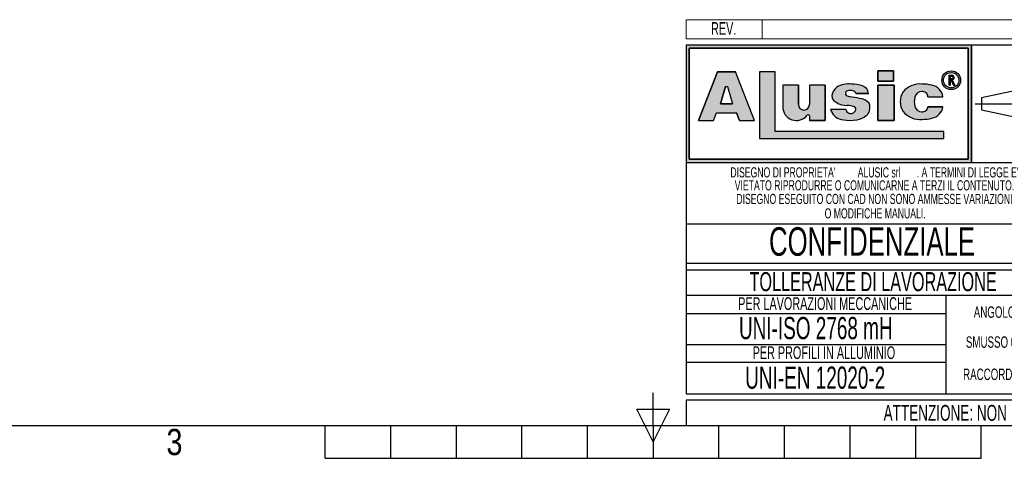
# Model space of a CAD drawing. Header units: millimetres. Extents: x 0 to 420, y 0 to 297.
# Tile 2 of 27: x 110 to 265, y 0 to 69. Entities that reach past the tile are written whole.
import ezdxf
from ezdxf.enums import TextEntityAlignment as Align

# ---------------------------------------------------------------- set-up
doc = ezdxf.new("R2010")
doc.units = ezdxf.units.MM
doc.linetypes.add('CENTERX2', pattern=[20.319999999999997, 12.7, -2.54, 2.54, -2.54])
doc.layers.add('CARTIGLIO', color=140, linetype='Continuous')
doc.styles.add('SLDTEXTSTYLE0', font='TXT', dxfattribs={"width": 0.6382978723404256})
doc.styles.add('SLDTEXTSTYLE1', font='TXT', dxfattribs={"width": 0.675})
doc.styles.add('SLDTEXTSTYLE2', font='TXT', dxfattribs={"width": 0.8214676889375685})

# ---------------------------------------------------------------- blocks, each defined once
blk = doc.blocks.new('SW_NOTE_0_3')
at = {"layer": 'CARTIGLIO', "color": 0, "insert": (2.34042553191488, 2.578135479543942), "char_height": 2, "attachment_point": 2, "style": 'SLDTEXTSTYLE0'}
blk.add_mtext('REV.', dxfattribs=at)
blk = doc.blocks.new('SW_NOTE_0_4')
at = {"layer": 'CARTIGLIO', "color": 0, "insert": (14.05585106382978, 4.511737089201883), "char_height": 3.5, "attachment_point": 2, "style": 'SLDTEXTSTYLE0'}
blk.add_mtext('UNI-EN 12020-2', dxfattribs=at)
blk = doc.blocks.new('SW_NOTE_0_5')
at = {"layer": 'CARTIGLIO', "color": 0, "insert": (13.85638297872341, 2.578135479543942), "char_height": 2, "attachment_point": 2, "style": 'SLDTEXTSTYLE0'}
blk.add_mtext('PER PROFILI IN ALLUMINIO', dxfattribs=at)
blk = doc.blocks.new('SW_NOTE_0_6')
at = {"layer": 'CARTIGLIO', "color": 0, "insert": (15.68484042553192, 4.511737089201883), "char_height": 3.5, "attachment_point": 2, "style": 'SLDTEXTSTYLE0'}
blk.add_mtext('UNI-ISO 2768 mH', dxfattribs=at)
blk = doc.blocks.new('SW_NOTE_0_7')
at = {"layer": 'CARTIGLIO', "color": 0, "insert": (18.30319148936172, 2.578135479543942), "char_height": 2, "attachment_point": 2, "style": 'SLDTEXTSTYLE0'}
blk.add_mtext('PER LAVORAZIONI MECCANICHE', dxfattribs=at)
blk = doc.blocks.new('SW_NOTE_0_8')
at = {"layer": 'CARTIGLIO', "color": 0, "insert": (8.569148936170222, 2.320321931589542), "char_height": 1.8, "attachment_point": 2, "style": 'SLDTEXTSTYLE0'}
blk.add_mtext('RACCORDO R 0.5', dxfattribs=at)
blk = doc.blocks.new('SW_NOTE_0_9')
at = {"layer": 'CARTIGLIO', "color": 0, "char_height": 1.6, "attachment_point": 2, "style": 'SLDTEXTSTYLE0'}
for s, insert in [("DISEGNO DI PROPRIETA'", (10.27659574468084, 2.062508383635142)), ('ALUSIC srl', (25.45120500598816, 2.062508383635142)), (". A TERMINI DI LEGGE E'", (39.41078027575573, 2.062508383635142))]:
    blk.add_mtext(s, dxfattribs=dict(at, insert=insert))
blk = doc.blocks.new('SW_NOTE_0_10')
at = {"layer": 'CARTIGLIO', "color": 0, "insert": (10.40425531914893, 2.062508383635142), "char_height": 1.6, "attachment_point": 2, "style": 'SLDTEXTSTYLE0'}
blk.add_mtext('O MODIFICHE MANUALI.', dxfattribs=at)
blk = doc.blocks.new('SW_NOTE_0_11')
at = {"layer": 'CARTIGLIO', "color": 0, "insert": (7.587765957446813, 2.320321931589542), "char_height": 1.8, "attachment_point": 2, "style": 'SLDTEXTSTYLE0'}
blk.add_mtext('SMUSSO 0.5x45°', dxfattribs=at)
blk = doc.blocks.new('SW_NOTE_0_12')
at = {"layer": 'CARTIGLIO', "color": 0, "insert": (27.3404255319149, 2.062508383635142), "char_height": 1.6, "attachment_point": 2, "style": 'SLDTEXTSTYLE0'}
blk.add_mtext('VIETATO RIPRODURRE O COMUNICARNE A TERZI IL CONTENUTO.', dxfattribs=at)
blk = doc.blocks.new('SW_NOTE_0_13')
at = {"layer": 'CARTIGLIO', "color": 0, "insert": (28.04255319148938, 2.062508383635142), "char_height": 1.6, "attachment_point": 2, "style": 'SLDTEXTSTYLE0'}
blk.add_mtext('DISEGNO ESEGUITO CON CAD NON SONO AMMESSE VARIAZIONI', dxfattribs=at)
blk = doc.blocks.new('SW_NOTE_0_14')
at = {"layer": 'CARTIGLIO', "color": 0, "insert": (21.07265624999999, 5.800804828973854), "char_height": 4.500000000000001, "attachment_point": 2, "style": 'SLDTEXTSTYLE1'}
blk.add_mtext('CONFIDENZIALE', dxfattribs=at)
blk = doc.blocks.new('SW_NOTE_0_15')
at = {"layer": 'CARTIGLIO', "color": 0, "insert": (23.93617021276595, 3.867203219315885), "char_height": 3, "attachment_point": 2, "style": 'SLDTEXTSTYLE0'}
blk.add_mtext('TOLLERANZE DI LAVORAZIONE', dxfattribs=at)
blk = doc.blocks.new('SW_NOTE_0_16')
at = {"layer": 'CARTIGLIO', "color": 0, "insert": (6.67819148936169, 2.320321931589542), "char_height": 1.8, "attachment_point": 2, "style": 'SLDTEXTSTYLE0'}
blk.add_mtext("ANGOLO ±10'", dxfattribs=at)
blk = doc.blocks.new('SW_NOTE_0_29')
at = {"layer": 'CARTIGLIO', "color": 0, "insert": (85.40558510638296, 3.222669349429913), "char_height": 2.5, "attachment_point": 2, "style": 'SLDTEXTSTYLE0'}
blk.add_mtext("ATTENZIONE: NON INTERPRETARE IL DISEGNO. IN CASO DI QUOTE MANCANTI O POCO CHIARE CONSULTARE L'UFFICIO TECNICO", dxfattribs=at)
blk = doc.blocks.new('Cartiglio ALUSIC particolari STD')
at = {"layer": 'CARTIGLIO'}
h = blk.add_hatch(color=256, dxfattribs=at)
h.paths.add_polyline_path([(175.6752307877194, 247.7132947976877), (175.6752307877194, 229.2132947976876), (220.6752307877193, 229.2132947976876), (220.6752307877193, 247.7132947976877)], flags=0)
h.paths.add_polyline_path([(176.1752307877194, 229.7132947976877), (176.1752307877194, 247.2132947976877), (220.1752307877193, 247.2132947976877), (220.1752307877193, 229.7132947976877)], flags=0)
h = blk.add_hatch(color=256, dxfattribs=at)
h.paths.add_polyline_path([(179.9963944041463, 235.8207167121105), (180.465276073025, 237.0349162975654), (183.6345063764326, 237.0349162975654), (184.103388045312, 235.8207167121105), (186.455199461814, 235.8207167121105), (183.4874420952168, 243.5059174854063), (180.6123403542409, 243.5059174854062), (177.6445829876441, 235.8207167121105)], flags=0)
h.paths.add_polyline_path([(181.1002992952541, 238.4359343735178), (181.8750070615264, 241.1689926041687), (182.2247753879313, 241.1689926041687), (182.9994831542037, 238.4359343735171)], flags=0)
for points in [[(189.726070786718, 243.5099477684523), (187.2568362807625, 243.5099477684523), (187.2568362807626, 232.9839336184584), (216.346566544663, 232.9839336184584), (216.346566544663, 234.0739837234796), (189.726070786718, 234.0739837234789)], [(205.9157645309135, 243.6451419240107), (205.9157645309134, 242.0388308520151), (208.4026610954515, 242.0388308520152), (208.4026610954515, 243.6451419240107)], [(208.4880238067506, 241.3950893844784), (205.9157645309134, 241.3950893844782), (205.9157645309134, 235.8207167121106), (208.4880238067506, 235.8207167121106)]]:
    blk.add_hatch(color=256, dxfattribs=at).paths.add_polyline_path(points, flags=0)
h = blk.add_hatch(color=256, dxfattribs=at)
edge = h.paths.add_edge_path(flags=0)
edge.add_arc((217.4963133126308, 242.1652733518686), 1.479868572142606, 0, 360)
edge = h.paths.add_edge_path(flags=0)
edge.add_arc((217.4963133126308, 242.1652733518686), 1.214864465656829, 0, 360)
h = blk.add_hatch(color=256, dxfattribs=at)
edge = h.paths.add_edge_path(flags=0)
edge.add_arc((217.5944506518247, 242.5818626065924), 0.3723980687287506, 277.1406326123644, 450.0000000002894)
edge.add_line((217.5944506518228, 242.9542606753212), (217.1543350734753, 242.9542606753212))
edge.add_line((217.1543350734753, 242.9542606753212), (217.1543350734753, 241.4023140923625))
edge.add_line((217.1543350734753, 241.4023140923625), (217.3097420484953, 241.4023140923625))
edge.add_line((217.3097420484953, 241.4023140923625), (217.3097420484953, 242.2094645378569))
edge.add_line((217.3097420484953, 242.2094645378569), (217.4681345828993, 242.2094645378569))
edge.add_line((217.4681345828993, 242.2094645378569), (217.8753428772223, 241.4023140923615))
edge.add_line((217.8753428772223, 241.4023140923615), (218.0494071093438, 241.4023140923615))
edge.add_line((218.0494071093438, 241.4023140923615), (217.6407416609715, 242.212352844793))
edge = h.paths.add_edge_path(flags=0)
edge.add_line((217.3097420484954, 242.7988537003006), (217.5944506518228, 242.7988537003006))
edge.add_arc((217.5944506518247, 242.5818626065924), 0.2169910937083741, -90.00000000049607, 90.00000000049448, ccw=False)
edge.add_line((217.5944506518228, 242.3648715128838), (217.3097420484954, 242.3648715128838))
edge.add_line((217.3097420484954, 242.3648715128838), (217.3097420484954, 242.7988537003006))
h = blk.add_hatch(color=256, dxfattribs=at)
edge = h.paths.add_edge_path(flags=0)
edge.add_arc((194.2619790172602, 238.3328699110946), 0.8721260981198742, 180, 360, ccw=False)
edge.add_line((193.3898529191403, 238.3328699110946), (193.3898529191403, 241.3950893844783))
edge.add_line((193.3898529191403, 241.3950893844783), (190.9285191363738, 241.3950893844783))
edge.add_line((190.9285191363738, 241.3950893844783), (190.9285191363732, 237.9783312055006))
edge.add_arc((193.0861336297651, 237.9783312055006), 2.157614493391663, 180, 321.9680973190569)
edge.add_arc((194.9391651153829, 236.5289220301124), 0.1949400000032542, 3.751097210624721e-10, 141.9680973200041, ccw=False)
edge.add_line((195.1341051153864, 236.5289220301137), (195.1341051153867, 235.8207167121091))
edge.add_line((195.1341051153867, 235.8207167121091), (197.6148195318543, 235.8207167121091))
edge.add_line((197.6148195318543, 235.8207167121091), (197.6148195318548, 241.3950893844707))
edge.add_line((197.6148195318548, 241.3950893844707), (195.1341051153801, 241.3950893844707))
edge.add_line((195.1341051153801, 241.3950893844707), (195.1341051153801, 238.3328699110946))
h = blk.add_hatch(color=256, dxfattribs=at)
edge = h.paths.add_edge_path(flags=0)
edge.add_line((201.4260816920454, 235.8017439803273), (202.6657446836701, 235.9456470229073))
edge.add_arc((202.329266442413, 238.631519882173), 2.706867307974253, 277.1406456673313, 311.0032214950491)
edge.add_arc((203.4500368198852, 237.5679483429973), 1.178212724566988, 303.7868133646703, 347.8980612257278)
edge.add_arc((202.7591436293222, 237.8600682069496), 1.920162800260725, 343.693523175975, 381.4193527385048)
edge.add_arc((202.6211329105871, 236.5671389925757), 2.77207698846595, 46.00269433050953, 81.2509677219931)
edge.add_arc((194.8645641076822, 197.2610710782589), 42.83386613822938, 78.993004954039, 81.01866969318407)
edge.add_arc((201.791685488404, 241.2254031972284), 1.672976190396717, 238.7770991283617, 261.74465207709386, ccw=False)
edge.add_arc((201.2153024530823, 240.0677304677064), 0.3988810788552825, 114.64010585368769, 223.1865854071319, ccw=False)
edge.add_arc((201.6334056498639, 239.1857459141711), 1.374925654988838, 90.51660503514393, 115.1534325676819, ccw=False)
edge.add_arc((201.6831021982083, 239.5760411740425), 0.986530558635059, 50.694882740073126, 93.60864602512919, ccw=False)
edge.add_arc((201.9697940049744, 239.9445101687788), 0.519939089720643, 14.547573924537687, 49.4198797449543, ccw=False)
edge.add_line((202.4730635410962, 240.0751104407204), (204.4675927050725, 240.0751104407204))
edge.add_arc((203.0576035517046, 239.9357336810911), 1.416861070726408, 5.64532107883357, 71.38339334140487)
edge.add_arc((201.7960014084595, 236.355567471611), 5.212710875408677, 70.80435731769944, 90.86664277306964)
edge.add_arc((201.3918249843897, 237.7332340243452), 3.848224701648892, 85.15036290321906, 119.91204055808)
edge.add_arc((200.4630711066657, 239.596929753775), 1.774008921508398, 123.9309471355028, 174.9914571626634)
edge.add_arc((199.7112523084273, 239.6370426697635), 1.021881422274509, 173.5516105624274, 249.3813116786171)
edge.add_arc((201.1522143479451, 241.6000363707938), 3.430150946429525, 238.332046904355, 269.1908231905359)
edge.add_arc((201.2712411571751, 236.022650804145), 2.154096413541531, 64.99796384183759, 94.45891481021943, ccw=False)
edge.add_arc((202.0592687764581, 237.5956085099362), 0.398545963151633, -35.58612148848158, 72.11412463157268, ccw=False)
edge.add_arc((201.6903477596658, 237.6535955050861), 0.7512299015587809, 245.201083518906, 337.29941344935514, ccw=False)
edge.add_arc((201.6384661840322, 237.7297070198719), 0.8024620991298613, 192.55915917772, 250.8523518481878, ccw=False)
edge.add_line((200.8552053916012, 237.5552136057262), (198.4723136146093, 237.5552136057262))
edge.add_arc((200.5696156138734, 238.1164948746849), 2.1711085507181, 194.982434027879, 258.3364147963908)
edge.add_line((200.1306936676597, 235.9902164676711), (201.4260816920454, 235.8017439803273))
h = blk.add_hatch(color=256, dxfattribs=at)
edge = h.paths.add_edge_path(flags=0)
edge.add_arc((212.8489752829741, 238.2774034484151), 1.095489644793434, 191.1589777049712, 269.92854925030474, ccw=False)
edge.add_arc((213.9973597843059, 238.7808861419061), 2.335462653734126, 162.1599290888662, 197.8400709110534, ccw=False)
edge.add_arc((212.8489752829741, 239.284368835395), 1.095489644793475, 90.0714507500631, 168.8410222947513, ccw=False)
edge.add_arc((212.9558587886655, 239.5292842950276), 0.8574339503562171, 2.5666577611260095, 97.25285314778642, ccw=False)
edge.add_line((213.8124325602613, 239.5676816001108), (216.1889448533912, 239.5676816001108))
edge.add_arc((214.1254209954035, 239.3204036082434), 2.078287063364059, 6.833333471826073, 81.00039250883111)
edge.add_arc((213.0403652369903, 236.4056797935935), 5.163706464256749, 74.15176759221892, 91.31975036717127)
edge.add_arc((212.577937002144, 238.1509364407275), 3.434301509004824, 84.2596919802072, 140.8312604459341)
edge.add_arc((212.2748599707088, 238.7808861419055), 2.817144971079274, 146.8823062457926, 213.1176937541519)
edge.add_arc((212.5779370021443, 239.4108358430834), 3.434301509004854, 219.1687395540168, 275.7403080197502)
edge.add_arc((213.0403652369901, 241.1560924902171), 5.163706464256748, 268.6802496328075, 285.8482324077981)
edge.add_arc((214.1254209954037, 238.2413686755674), 2.078287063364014, 278.9996074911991, 353.1666665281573)
edge.add_line((216.1889448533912, 237.9940906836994), (213.8124325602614, 237.9940906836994))
edge.add_arc((212.9558587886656, 238.0324879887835), 0.8574339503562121, 262.7471468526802, 357.4333422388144, ccw=False)
at = {"color": 161, "linetype": 'Continuous', "lineweight": 18}
for p, q in [((175.6752307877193, 248.7132947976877), (175.6752307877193, 251.7132947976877)), ((175.6752307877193, 251.7132947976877), (375.3252307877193, 251.7132947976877)), ((187.6752307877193, 251.7132947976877), (187.6752307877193, 248.7132947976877)), ((175.6752307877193, 248.7132947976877), (375.3252307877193, 248.7132947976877))]:
    blk.add_line(p, q, dxfattribs=at)
at = {"layer": 'CARTIGLIO'}
for p, q in [((175.6752307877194, 247.7132947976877), (175.6752307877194, 229.2132947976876)), ((175.6752307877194, 247.7132947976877), (175.6752307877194, 192.7132947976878)), ((235.6752307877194, 247.7132947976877), (175.6752307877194, 247.7132947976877)), ((220.6752307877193, 247.7132947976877), (175.6752307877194, 247.7132947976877)), ((175.6752307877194, 247.7132947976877), (175.6752307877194, 229.2132947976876)), ((175.6752307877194, 247.7132947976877), (175.6752307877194, 213.2641084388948)), ((176.1752307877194, 229.7132947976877), (176.1752307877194, 247.2132947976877)), ((176.1752307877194, 247.2132947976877), (176.1752307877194, 229.7132947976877)), ((176.1752307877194, 247.2132947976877), (220.1752307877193, 247.2132947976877)), ((220.1752307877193, 247.2132947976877), (176.1752307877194, 247.2132947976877)), ((220.1752307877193, 247.2132947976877), (220.1752307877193, 229.7132947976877)), ((220.1752307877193, 229.7132947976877), (220.1752307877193, 247.2132947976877)), ((220.6752307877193, 229.2132947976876), (220.6752307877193, 247.7132947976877)), ((220.6752307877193, 247.7132947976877), (220.6752307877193, 229.2132947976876)), ((180.6123403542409, 243.5059174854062), (177.6445829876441, 235.8207167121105)), ((177.6445829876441, 235.8207167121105), (180.6123403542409, 243.5059174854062)), ((183.4874420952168, 243.5059174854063), (180.6123403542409, 243.5059174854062)), ((180.6123403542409, 243.5059174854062), (183.4874420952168, 243.5059174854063)), ((186.455199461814, 235.8207167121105), (183.4874420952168, 243.5059174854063)), ((186.455199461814, 235.8207167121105), (183.4874420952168, 243.5059174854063)), ((189.726070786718, 243.5099477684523), (187.2568362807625, 243.5099477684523)), ((187.2568362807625, 243.5099477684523), (187.2568362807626, 232.9839336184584)), ((189.726070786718, 243.5099477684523), (187.2568362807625, 243.5099477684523)), ((187.2568362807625, 243.5099477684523), (187.2568362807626, 232.9839336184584)), ((189.726070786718, 234.0739837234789), (189.726070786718, 243.5099477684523)), ((189.726070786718, 234.0739837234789), (189.726070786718, 243.5099477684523)), ((208.4026610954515, 243.6451419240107), (205.9157645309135, 243.6451419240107)), ((205.9157645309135, 243.6451419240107), (205.9157645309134, 242.0388308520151)), ((205.9157645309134, 242.0388308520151), (205.9157645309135, 243.6451419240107)), ((205.9157645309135, 243.6451419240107), (208.4026610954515, 243.6451419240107)), ((208.4026610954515, 243.6451419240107), (208.4026610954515, 242.0388308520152)), ((208.4026610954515, 242.0388308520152), (208.4026610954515, 243.6451419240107)), ((217.1543350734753, 241.4023140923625), (217.1543350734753, 242.9542606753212)), ((217.1543350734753, 241.4023140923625), (217.1543350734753, 242.9542606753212)), ((217.1543350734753, 242.9542606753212), (217.5944506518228, 242.9542606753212)), ((217.1543350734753, 242.9542606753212), (217.5944506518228, 242.9542606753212)), ((217.3097420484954, 242.7988537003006), (217.5944506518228, 242.7988537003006)), ((217.3097420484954, 242.3648715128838), (217.3097420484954, 242.7988537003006)), ((217.3097420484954, 242.3648715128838), (217.3097420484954, 242.7988537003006)), ((217.3097420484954, 242.7988537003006), (217.5944506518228, 242.7988537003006)), ((217.3097420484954, 242.3648715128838), (217.5944506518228, 242.3648715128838)), ((217.5944506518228, 242.3648715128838), (217.3097420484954, 242.3648715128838)), ((181.1002992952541, 238.4359343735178), (181.8750070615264, 241.1689926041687)), ((181.8750070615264, 241.1689926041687), (181.1002992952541, 238.4359343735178)), ((181.8750070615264, 241.1689926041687), (182.2247753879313, 241.1689926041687)), ((181.8750070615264, 241.1689926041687), (182.2247753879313, 241.1689926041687)), ((182.2247753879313, 241.1689926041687), (182.9994831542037, 238.4359343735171)), ((182.2247753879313, 241.1689926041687), (182.9994831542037, 238.4359343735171)), ((190.9285191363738, 241.3950893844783), (190.9285191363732, 237.9783312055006)), ((193.3898529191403, 241.3950893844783), (190.9285191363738, 241.3950893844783)), ((193.3898529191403, 241.3950893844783), (190.9285191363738, 241.3950893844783)), ((190.9285191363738, 241.3950893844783), (190.9285191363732, 237.9783312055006)), ((193.3898529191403, 238.3328699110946), (193.3898529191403, 241.3950893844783)), ((193.3898529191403, 241.3950893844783), (193.3898529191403, 238.3328699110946)), ((197.6148195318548, 241.3950893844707), (195.1341051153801, 241.3950893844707)), ((195.1341051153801, 241.3950893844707), (195.1341051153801, 238.3328699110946)), ((195.1341051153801, 241.3950893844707), (195.1341051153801, 238.3328699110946)), ((197.6148195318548, 241.3950893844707), (195.1341051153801, 241.3950893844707)), ((197.6148195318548, 241.3950893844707), (197.6148195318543, 235.8207167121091)), ((197.6148195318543, 235.8207167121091), (197.6148195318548, 241.3950893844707)), ((205.9157645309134, 242.0388308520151), (208.4026610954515, 242.0388308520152)), ((208.4026610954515, 242.0388308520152), (205.9157645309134, 242.0388308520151)), ((208.4880238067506, 241.3950893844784), (205.9157645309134, 241.3950893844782)), ((205.9157645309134, 241.3950893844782), (205.9157645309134, 235.8207167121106)), ((205.9157645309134, 241.3950893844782), (208.4880238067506, 241.3950893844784)), ((205.9157645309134, 235.8207167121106), (205.9157645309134, 241.3950893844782)), ((208.4880238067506, 235.8207167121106), (208.4880238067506, 241.3950893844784)), ((208.4880238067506, 241.3950893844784), (208.4880238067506, 235.8207167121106)), ((217.1543350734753, 241.4023140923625), (217.3097420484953, 241.4023140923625)), ((217.3097420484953, 241.4023140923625), (217.1543350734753, 241.4023140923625)), ((217.3097420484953, 242.2094645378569), (217.3097420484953, 241.4023140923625)), ((217.3097420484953, 241.4023140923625), (217.3097420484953, 242.2094645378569)), ((217.4681345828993, 242.2094645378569), (217.3097420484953, 242.2094645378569)), ((217.3097420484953, 242.2094645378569), (217.4681345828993, 242.2094645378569)), ((217.8753428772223, 241.4023140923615), (217.4681345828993, 242.2094645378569)), ((217.4681345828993, 242.2094645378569), (217.8753428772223, 241.4023140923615)), ((217.6407416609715, 242.212352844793), (218.0494071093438, 241.4023140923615)), ((217.6407416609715, 242.212352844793), (218.0494071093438, 241.4023140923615)), ((217.8753428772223, 241.4023140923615), (218.0494071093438, 241.4023140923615)), ((218.0494071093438, 241.4023140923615), (217.8753428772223, 241.4023140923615)), ((202.4730635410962, 240.0751104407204), (204.4675927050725, 240.0751104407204)), ((204.4675927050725, 240.0751104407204), (202.4730635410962, 240.0751104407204)), ((213.8124325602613, 239.5676816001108), (216.1889448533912, 239.5676816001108)), ((213.8124325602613, 239.5676816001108), (216.1889448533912, 239.5676816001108)), ((222.2665680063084, 239.420334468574), (227.759141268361, 240.6015329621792)), ((222.2665680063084, 239.420334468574), (222.2665680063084, 237.5062551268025)), ((182.9994831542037, 238.4359343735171), (181.1002992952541, 238.4359343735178)), ((181.1002992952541, 238.4359343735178), (182.9994831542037, 238.4359343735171)), ((216.1889448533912, 237.9940906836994), (213.8124325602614, 237.9940906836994)), ((213.8124325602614, 237.9940906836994), (216.1889448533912, 237.9940906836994)), ((179.9963944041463, 235.8207167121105), (180.465276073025, 237.0349162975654)), ((179.9963944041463, 235.8207167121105), (180.465276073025, 237.0349162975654)), ((180.465276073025, 237.0349162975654), (183.6345063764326, 237.0349162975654)), ((180.465276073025, 237.0349162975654), (183.6345063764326, 237.0349162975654)), ((184.103388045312, 235.8207167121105), (183.6345063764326, 237.0349162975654)), ((183.6345063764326, 237.0349162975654), (184.103388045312, 235.8207167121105)), ((195.1341051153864, 236.5289220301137), (195.1341051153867, 235.8207167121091)), ((195.1341051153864, 236.5289220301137), (195.1341051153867, 235.8207167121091)), ((200.8552053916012, 237.5552136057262), (198.4723136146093, 237.5552136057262)), ((200.8552053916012, 237.5552136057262), (198.4723136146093, 237.5552136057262)), ((222.2665680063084, 237.5062551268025), (227.7591412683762, 236.3250566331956)), ((177.6445829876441, 235.8207167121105), (179.9963944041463, 235.8207167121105)), ((177.6445829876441, 235.8207167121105), (179.9963944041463, 235.8207167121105)), ((184.103388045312, 235.8207167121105), (186.455199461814, 235.8207167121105)), ((184.103388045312, 235.8207167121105), (186.455199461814, 235.8207167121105)), ((195.1341051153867, 235.8207167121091), (197.6148195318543, 235.8207167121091)), ((197.6148195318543, 235.8207167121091), (195.1341051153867, 235.8207167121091)), ((200.1306936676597, 235.9902164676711), (201.4260816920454, 235.8017439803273)), ((200.1306936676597, 235.9902164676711), (201.4260816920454, 235.8017439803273)), ((201.4260816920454, 235.8017439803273), (202.6657446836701, 235.9456470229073)), ((201.4260816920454, 235.8017439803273), (202.6657446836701, 235.9456470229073)), ((205.9157645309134, 235.8207167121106), (208.4880238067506, 235.8207167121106)), ((208.4880238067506, 235.8207167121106), (205.9157645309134, 235.8207167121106)), ((187.2568362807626, 232.9839336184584), (216.346566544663, 232.9839336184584)), ((187.2568362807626, 232.9839336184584), (216.346566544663, 232.9839336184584)), ((216.346566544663, 234.0739837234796), (189.726070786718, 234.0739837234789)), ((216.346566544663, 234.0739837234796), (189.726070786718, 234.0739837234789)), ((216.346566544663, 232.9839336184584), (216.346566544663, 234.0739837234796)), ((216.346566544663, 232.9839336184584), (216.346566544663, 234.0739837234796)), ((175.6752307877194, 229.2132947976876), (220.6752307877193, 229.2132947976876)), ((175.6752307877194, 229.2132947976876), (235.6752307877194, 229.2132947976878)), ((220.1752307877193, 229.7132947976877), (176.1752307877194, 229.7132947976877)), ((176.1752307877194, 229.7132947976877), (220.1752307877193, 229.7132947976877)), ((235.6752307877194, 219.4779138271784), (175.6752307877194, 219.4779138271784)), ((235.6752307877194, 213.2641084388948), (175.6752307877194, 213.2641084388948)), ((175.6752307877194, 212.2641084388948), (235.6752307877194, 212.2641084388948)), ((175.6752307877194, 212.2641084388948), (175.6752307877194, 192.7132947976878)), ((235.6612716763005, 208.2042541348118), (175.6612716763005, 208.2042541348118)), ((216.684767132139, 192.7132947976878), (216.684767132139, 208.2042541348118)), ((175.6752307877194, 205.3858848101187), (216.684767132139, 205.3858848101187)), ((216.684767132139, 200.4587744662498), (175.6752307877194, 200.4587744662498)), ((175.6891898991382, 197.6792182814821), (216.6987262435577, 197.6792182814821)), ((175.6752307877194, 192.7132947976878), (235.6752307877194, 192.7132947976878)), ((375.3252307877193, 191.7132947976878), (175.6752307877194, 191.7132947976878)), ((175.6752307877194, 191.7132947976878), (175.6752307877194, 187.7132947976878)), ((175.6752307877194, 187.7132947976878), (375.3252307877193, 187.7132947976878))]:
    blk.add_line(p, q, dxfattribs=at)
at = {"layer": 'CARTIGLIO', "linetype": 'CENTERX2'}
blk.add_line((221.2625504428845, 238.4632947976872), (235.0879111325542, 238.4632947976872), dxfattribs=at)
at = {"layer": 'CARTIGLIO', "linetype": 'Continuous'}
blk.add_line((175.6736628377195, 187.7132947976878), (375.3252307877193, 187.7132947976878), dxfattribs=at)
at = {"layer": 'CARTIGLIO'}
for radius in [1.479868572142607, 1.479868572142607, 1.214864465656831, 1.214864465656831]:
    blk.add_circle((217.4963133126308, 242.1652733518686), radius, dxfattribs=at)
for centre, radius, start, end in [((217.5944506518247, 242.5818626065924), 0.3723980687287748, 277.1406326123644, 90.00000000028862), ((217.5944506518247, 242.5818626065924), 0.3723980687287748, 277.1406326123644, 90.00000000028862), ((217.5944506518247, 242.5818626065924), 0.2169910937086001, 269.9999999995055, 90.00000000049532), ((217.5944506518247, 242.5818626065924), 0.2169910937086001, 269.9999999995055, 90.00000000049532), ((200.4630711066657, 239.596929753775), 1.774008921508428, 123.9309471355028, 174.9914571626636), ((200.4630711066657, 239.596929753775), 1.774008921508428, 123.9309471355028, 174.9914571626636), ((201.3918249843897, 237.7332340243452), 3.848224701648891, 85.15036290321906, 119.91204055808), ((201.3918249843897, 237.7332340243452), 3.848224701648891, 85.15036290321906, 119.91204055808), ((201.7960014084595, 236.355567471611), 5.212710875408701, 70.80435731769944, 90.86664277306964), ((201.7960014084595, 236.355567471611), 5.212710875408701, 70.80435731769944, 90.86664277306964), ((203.0576035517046, 239.9357336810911), 1.416861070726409, 5.64532107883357, 71.38339334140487), ((203.0576035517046, 239.9357336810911), 1.416861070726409, 5.64532107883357, 71.38339334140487), ((212.577937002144, 238.1509364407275), 3.434301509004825, 84.2596919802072, 140.8312604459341), ((212.577937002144, 238.1509364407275), 3.434301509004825, 84.2596919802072, 140.8312604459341), ((213.0403652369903, 236.4056797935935), 5.163706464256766, 74.15176759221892, 91.31975036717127), ((213.0403652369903, 236.4056797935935), 5.163706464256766, 74.15176759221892, 91.31975036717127), ((214.1254209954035, 239.3204036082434), 2.078287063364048, 6.833333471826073, 81.00039250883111), ((214.1254209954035, 239.3204036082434), 2.078287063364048, 6.833333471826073, 81.00039250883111), ((199.7112523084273, 239.6370426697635), 1.021881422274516, 173.5516105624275, 249.381311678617), ((199.7112523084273, 239.6370426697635), 1.021881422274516, 173.5516105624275, 249.381311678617), ((201.2153024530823, 240.0677304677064), 0.3988810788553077, 114.6401058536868, 223.1865854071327), ((201.2153024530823, 240.0677304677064), 0.3988810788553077, 114.6401058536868, 223.1865854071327), ((201.791685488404, 241.2254031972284), 1.672976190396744, 238.7770991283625, 261.7446520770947), ((201.791685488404, 241.2254031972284), 1.672976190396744, 238.7770991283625, 261.7446520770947), ((201.6334056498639, 239.1857459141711), 1.374925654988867, 90.51660503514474, 115.1534325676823), ((201.6334056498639, 239.1857459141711), 1.374925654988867, 90.51660503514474, 115.1534325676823), ((194.8645641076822, 197.2610710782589), 42.8338661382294, 78.993004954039, 81.01866969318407), ((194.8645641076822, 197.2610710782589), 42.8338661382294, 78.993004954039, 81.01866969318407), ((201.6831021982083, 239.5760411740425), 0.9865305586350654, 50.69488274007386, 93.60864602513), ((201.6831021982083, 239.5760411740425), 0.9865305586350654, 50.69488274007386, 93.60864602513), ((201.9697940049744, 239.9445101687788), 0.5199390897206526, 14.54757392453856, 49.41987974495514), ((201.9697940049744, 239.9445101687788), 0.5199390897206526, 14.54757392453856, 49.41987974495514), ((202.6211329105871, 236.5671389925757), 2.772076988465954, 46.00269433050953, 81.2509677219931), ((202.6211329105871, 236.5671389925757), 2.772076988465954, 46.00269433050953, 81.2509677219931), ((212.2748599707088, 238.7808861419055), 2.81714497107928, 146.8823062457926, 213.1176937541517), ((212.2748599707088, 238.7808861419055), 2.81714497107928, 146.8823062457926, 213.1176937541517), ((213.9973597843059, 238.7808861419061), 2.335462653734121, 162.159929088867, 197.8400709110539), ((213.9973597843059, 238.7808861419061), 2.335462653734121, 162.159929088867, 197.8400709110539), ((212.8489752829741, 239.284368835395), 1.09548964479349, 90.07145075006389, 168.8410222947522), ((212.8489752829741, 239.284368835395), 1.09548964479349, 90.07145075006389, 168.8410222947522), ((212.9558587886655, 239.5292842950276), 0.8574339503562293, 2.566657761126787, 97.25285314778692), ((212.9558587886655, 239.5292842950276), 0.8574339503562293, 2.566657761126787, 97.25285314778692), ((193.0861336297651, 237.9783312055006), 2.157614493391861, 180, 321.9680973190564), ((193.0861336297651, 237.9783312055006), 2.157614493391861, 180, 321.9680973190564), ((194.2619790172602, 238.3328699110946), 0.872126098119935, 180, 0), ((194.2619790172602, 238.3328699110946), 0.872126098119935, 180, 0), ((201.1522143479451, 241.6000363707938), 3.430150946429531, 238.332046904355, 269.1908231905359), ((201.1522143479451, 241.6000363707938), 3.430150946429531, 238.332046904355, 269.1908231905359), ((201.2712411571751, 236.022650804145), 2.154096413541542, 64.99796384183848, 94.45891481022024), ((201.2712411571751, 236.022650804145), 2.154096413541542, 64.99796384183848, 94.45891481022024), ((202.0592687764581, 237.5956085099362), 0.3985459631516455, 324.4138785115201, 72.11412463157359), ((202.0592687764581, 237.5956085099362), 0.3985459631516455, 324.4138785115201, 72.11412463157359), ((202.7591436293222, 237.8600682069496), 1.920162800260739, 343.6935231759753, 21.41935273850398), ((202.7591436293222, 237.8600682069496), 1.920162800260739, 343.6935231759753, 21.41935273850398), ((212.8489752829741, 238.2774034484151), 1.095489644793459, 191.1589777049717, 269.9285492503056), ((212.8489752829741, 238.2774034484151), 1.095489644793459, 191.1589777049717, 269.9285492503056), ((212.9558587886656, 238.0324879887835), 0.8574339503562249, 262.7471468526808, 357.4333422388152), ((212.9558587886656, 238.0324879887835), 0.8574339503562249, 262.7471468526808, 357.4333422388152), ((214.1254209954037, 238.2413686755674), 2.078287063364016, 278.9996074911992, 353.1666665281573), ((214.1254209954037, 238.2413686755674), 2.078287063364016, 278.9996074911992, 353.1666665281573), ((194.9391651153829, 236.5289220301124), 0.1949400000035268, 3.759104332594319e-10, 141.9680973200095), ((194.9391651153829, 236.5289220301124), 0.1949400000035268, 3.759104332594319e-10, 141.9680973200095), ((200.5696156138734, 238.1164948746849), 2.171108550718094, 194.982434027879, 258.3364147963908), ((200.5696156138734, 238.1164948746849), 2.171108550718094, 194.982434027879, 258.3364147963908), ((201.6384661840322, 237.7297070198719), 0.8024620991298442, 192.5591591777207, 250.8523518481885), ((201.6384661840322, 237.7297070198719), 0.8024620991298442, 192.5591591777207, 250.8523518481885), ((201.6903477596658, 237.6535955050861), 0.7512299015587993, 245.2010835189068, 337.299413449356), ((201.6903477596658, 237.6535955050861), 0.7512299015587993, 245.2010835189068, 337.299413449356), ((202.329266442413, 238.631519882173), 2.706867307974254, 277.1406456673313, 311.0032214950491), ((202.329266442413, 238.631519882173), 2.706867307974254, 277.1406456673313, 311.0032214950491), ((203.4500368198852, 237.5679483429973), 1.178212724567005, 303.7868133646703, 347.898061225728), ((203.4500368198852, 237.5679483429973), 1.178212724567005, 303.7868133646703, 347.898061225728), ((212.5779370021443, 239.4108358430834), 3.434301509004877, 219.1687395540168, 275.7403080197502), ((212.5779370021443, 239.4108358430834), 3.434301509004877, 219.1687395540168, 275.7403080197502), ((213.0403652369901, 241.1560924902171), 5.163706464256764, 268.6802496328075, 285.8482324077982), ((213.0403652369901, 241.1560924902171), 5.163706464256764, 268.6802496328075, 285.8482324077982)]:
    blk.add_arc(centre, radius, start, end, dxfattribs=at)
at = {"layer": 'CARTIGLIO', "color": 140}
for name, p in [('SW_NOTE_0_3', (179.2724530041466, 248.75167344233)), ('SW_NOTE_0_9', (180.6752322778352, 226.3745778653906)), ('SW_NOTE_0_12', (178.05745774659, 224.3284193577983)), ('SW_NOTE_0_13', (177.3396818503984, 222.1825085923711)), ('SW_NOTE_0_10', (195.0941192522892, 219.9062941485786)), ('SW_NOTE_0_14', (183.9404302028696, 213.1822066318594)), ('SW_NOTE_0_15', (181.241582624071, 208.0326370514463)), ('SW_NOTE_0_7', (179.3044986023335, 205.3623966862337)), ('SW_NOTE_0_16', (219.2991583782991, 204.1754591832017)), ('SW_NOTE_0_6', (180.4564224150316, 200.3147666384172)), ('SW_NOTE_0_11', (218.376658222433, 199.448422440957)), ('SW_NOTE_0_5', (183.5629035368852, 197.6169170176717)), ('SW_NOTE_0_4', (181.9901011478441, 192.5036875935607)), ('SW_NOTE_0_8', (217.3354083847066, 194.3659799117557)), ('SW_NOTE_0_29', (189.3353167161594, 187.7306559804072))]:
    blk.add_blockref(name, p, dxfattribs=at)
for tag, height, style, width, p in [('AUTOATTR1', 3.5, 'SLDTEXTSTYLE0', 0.6382978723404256, (284.730617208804, 231.4146332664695)), ('AUTOATTR2', 3.5, 'SLDTEXTSTYLE0', 0.6382978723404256, (283.5554421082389, 225.136016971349)), ('AUTOATTR6', 5, 'SLDTEXTSTYLE1', 0.675, (353.201965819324, 221.0084733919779)), ('AUTOATTR11', 3.5, 'SLDTEXTSTYLE0', 0.6382978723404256, (284.5664109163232, 219.1248268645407)), ('AUTOATTR8', 4, 'SLDTEXTSTYLE0', 0.6382978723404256, (280.9485514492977, 207.716756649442)), ('AUTOATTR9', 4, 'SLDTEXTSTYLE0', 0.6382978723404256, (279.8263282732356, 198.1376937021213)), ('AUTOATTR0', 4, 'SLDTEXTSTYLE0', 0.6382978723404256, (310.736666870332, 198.0260583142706))]:
    blk.add_attdef(tag, text='', height=height, dxfattribs=dict(at, style=style, width=width)).set_placement(p, align=Align.TOP_CENTER)
for tag in ['AUTOATTR3', 'AUTOATTR4', 'AUTOATTR5', 'AUTOATTR7', 'AUTOATTR10', 'AUTOATTR12', 'AUTOATTR13']:
    blk.add_attdef(tag, (0, 0), '', height=4, dxfattribs=at)

msp = doc.modelspace()

# ---------------------------------------------------------------- linework, layer by layer
at = {"layer": 'CARTIGLIO', "linetype": 'Continuous'}
for p, q in [((210.0037561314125, 5.171001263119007), (210.0037561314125, 10.34521728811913)), ((207.4166481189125, 7.758109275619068), (212.5908641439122, 7.758109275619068)), ((210.0037561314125, 2.583893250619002), (207.4166481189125, 7.758109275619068)), ((212.5908641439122, 7.758109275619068), (210.0037561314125, 2.583893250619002)), ((5.180115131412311, 5.171001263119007), (414.8273971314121, 5.171001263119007)), ((158.2615958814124, -0.003214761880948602), (158.2615958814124, 5.171001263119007)), ((168.6100279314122, -0.003214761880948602), (168.6100279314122, 5.171001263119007)), ((178.9584599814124, -0.003214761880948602), (178.9584599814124, 5.171001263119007)), ((189.3068920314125, -0.003214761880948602), (189.3068920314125, 5.171001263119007)), ((199.6553240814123, -0.003214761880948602), (199.6553240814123, 5.171001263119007)), ((210.0037561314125, 5.171001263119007), (210.0037561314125, -0.003214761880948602)), ((215.1758291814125, 5.171001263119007), (414.8273971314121, 5.171001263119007)), ((220.3521881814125, -0.003214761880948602), (220.3521881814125, 5.171001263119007)), ((230.7006202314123, -0.003214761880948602), (230.7006202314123, 5.171001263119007)), ((241.0490522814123, -0.003214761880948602), (241.0490522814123, 5.171001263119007)), ((251.3974843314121, -0.003214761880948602), (251.3974843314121, 5.171001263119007)), ((261.7459163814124, -0.003214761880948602), (261.7459163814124, 5.171001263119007)), ((158.2615958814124, -0.003214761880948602), (261.7459163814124, -0.003214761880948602))]:
    msp.add_line(p, q, dxfattribs=at)
at = {"layer": 'CARTIGLIO'}
msp.add_line((215.1773971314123, 5.171001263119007), (414.8273971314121, 5.171001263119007), dxfattribs=at)

# ---------------------------------------------------------------- block references
msp.add_blockref('Cartiglio ALUSIC particolari STD', (39.50216634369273, -182.5422935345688), dxfattribs=at)

# ---------------------------------------------------------------- texts
at = {"layer": 'CARTIGLIO', "insert": (134.4918588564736, 4.637072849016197), "char_height": 4.13937282, "attachment_point": 2, "style": 'SLDTEXTSTYLE2'}
msp.add_mtext('3', dxfattribs=at)

doc.saveas('drawing.dxf')
